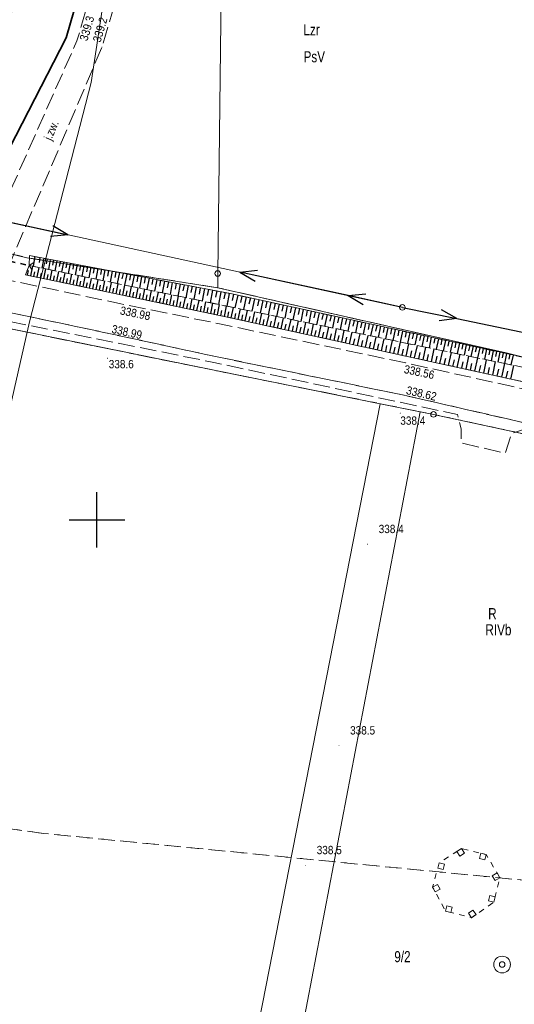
# Model space of a CAD drawing. Header units: metres. Extents: x 7523615 to 7533948, y 5492686 to 5502120.
# Tile 96 of 256: x 7529443 to 7529488, y 5498056 to 5498145. Entities that reach past the tile are written whole.
import ezdxf
from ezdxf.enums import TextEntityAlignment as Align

# ---------------------------------------------------------------- set-up
doc = ezdxf.new("R2010")
doc.units = ezdxf.units.M
for name, pattern in [('1.0_0.5', [1.5, 1, -0.5]), ('1.5_0.5', [2, 1.5, -0.5]), ('219-500', [0]), ('egkk-500', [2, 1.5, -0.5]), ('egug-500', [1, 0.5, -0.5]), ('otda_500', [1, 0.5, -0.5]), ('otkz_500', [1, 0.5, -0.5]), ('suep_nn_500', [0])]:
    doc.linetypes.add(name, pattern=pattern)
doc.layers.get('0').update_dxf_attribs({"color": 2, "lineweight": 5})
doc.styles.get("Standard").update_dxf_attribs({"font": 'Working1250', "width": 0.75})
doc.linetypes.add('902-500', pattern='A,3.75,0,[1,ksztalty.shx,S=0.5,R=0,X=0,Y=0],3.75', length=7.5)

# ---------------------------------------------------------------- blocks, each defined once
blk = doc.blocks.new('203')
at = {"linetype": 'Continuous', "lineweight": 0}
h = blk.add_hatch(color=0, dxfattribs=at)
edge = h.paths.add_edge_path()
edge.add_arc((0, 0), 0.045, 0, 360)
blk = doc.blocks.new('202')
at = {"color": 0, "linetype": 'Continuous', "lineweight": 0}
blk.add_circle((0, 0), 0.25, dxfattribs=at)
blk = doc.blocks.new('US15')
at = {"color": 0, "linetype": 'Continuous', "lineweight": 13}
blk.add_circle((0, 0), 0.25, dxfattribs=at)
blk = doc.blocks.new('IB05')
at = {"color": 0, "linetype": 'Continuous', "lineweight": 13}
for q in [(0.354, 0.354), (0.354, -0.354)]:
    blk.add_line((0, 0), q, dxfattribs=at)
blk = doc.blocks.new('SUEP1')
at = {"color": 0, "linetype": 'Continuous'}
for p, q in [((0, 0), (5, 0)), ((5, 0), (3.5, 0.5)), ((5, 0), (3.5, -0.5)), ((5, 0), (15, 0)), ((15, 0), (13.5, 0.5)), ((15, 0), (13.5, -0.5))]:
    blk.add_line(p, q, dxfattribs=at)
blk = doc.blocks.new('US13')
at = {"color": 0, "linetype": 'Continuous', "lineweight": 13}
for radius in [0.75, 0.25]:
    blk.add_circle((0, 0), radius, dxfattribs=at)
blk = doc.blocks.new('IB10')
at = {"color": 0, "linetype": 'Continuous', "lineweight": 13}
for p, q in [((0, 0), (0, 0.5)), ((0, 0.5), (0.5, 0.5)), ((0, 0), (0.5, 0)), ((0.5, 0), (0.5, 0.5))]:
    blk.add_line(p, q, dxfattribs=at)
blk = doc.blocks.new('PW01')
at = {"linetype": 'Continuous', "lineweight": 13}
h = blk.add_hatch(color=0, dxfattribs=at)
edge = h.paths.add_edge_path()
edge.add_arc((0, 0), 0.045, 0, 360)
blk = doc.blocks.new('RAMKA500K')
at = {"color": 0}
for p, q in [((250, 97.5), (250, 102.5)), ((247.5, 100), (252.5, 100))]:
    blk.add_line(p, q, dxfattribs=at)

msp = doc.modelspace()

# ---------------------------------------------------------------- linework, layer by layer
at = {"layer": '000 Inne (niezydentyfikowane)', "color": 7, "linetype": 'CONTINUOUS', "lineweight": 25, "flags": 128}
for points in [[(7529444.39, 5498123.73), (7529444.23, 5498122.86)], [(7529444.85, 5498123.64), (7529444.77, 5498123.2)], [(7529445.19, 5498123.58), (7529445.02, 5498122.7)], [(7529445.49, 5498123.52), (7529445.41, 5498123.08)], [(7529445.79, 5498123.46), (7529445.62, 5498122.57)], [(7529446.08, 5498123.41), (7529446, 5498122.96)], [(7529446.38, 5498123.35), (7529446.21, 5498122.45)], [(7529446.68, 5498123.29), (7529446.6, 5498122.84)], [(7529446.98, 5498123.24), (7529446.81, 5498122.33)], [(7529447.28, 5498123.18), (7529447.2, 5498122.72)], [(7529447.59, 5498123.12), (7529447.41, 5498122.21)], [(7529447.89, 5498123.07), (7529447.81, 5498122.6)], [(7529443.73, 5498122.05), (7529443.82, 5498122.49)], [(7529444.02, 5498121.99), (7529444.2, 5498122.87)], [(7529444.31, 5498121.93), (7529444.4, 5498122.37)], [(7529444.61, 5498121.87), (7529444.79, 5498122.75)], [(7529444.9, 5498121.81), (7529444.99, 5498122.25)], [(7529445.19, 5498121.74), (7529445.38, 5498122.62)], [(7529445.78, 5498121.62), (7529445.96, 5498122.5)], [(7529446.37, 5498121.5), (7529446.55, 5498122.38)], [(7529446.96, 5498121.38), (7529447.14, 5498122.26)], [(7529447.55, 5498121.25), (7529447.74, 5498122.14)], [(7529448.2, 5498123.01), (7529448.03, 5498122.08)], [(7529448.51, 5498122.95), (7529448.42, 5498122.48)], [(7529448.82, 5498122.89), (7529448.64, 5498121.95)], [(7529449.13, 5498122.83), (7529449.04, 5498122.36)], [(7529449.45, 5498122.77), (7529449.27, 5498121.82)], [(7529449.76, 5498122.71), (7529449.67, 5498122.24)], [(7529450.08, 5498122.65), (7529449.9, 5498121.69)], [(7529450.4, 5498122.59), (7529450.31, 5498122.11)], [(7529450.72, 5498122.53), (7529450.54, 5498121.56)], [(7529451.04, 5498122.47), (7529450.95, 5498121.98)], [(7529451.36, 5498122.41), (7529451.18, 5498121.43)], [(7529451.69, 5498122.35), (7529451.6, 5498121.86)], [(7529452.02, 5498122.29), (7529451.83, 5498121.3)], [(7529452.35, 5498122.22), (7529452.25, 5498121.73)], [(7529452.68, 5498122.16), (7529452.49, 5498121.16)], [(7529445.49, 5498121.68), (7529445.58, 5498122.12)], [(7529446.07, 5498121.56), (7529446.17, 5498122)], [(7529446.66, 5498121.44), (7529446.76, 5498121.88)], [(7529447.25, 5498121.31), (7529447.35, 5498121.76)], [(7529447.85, 5498121.19), (7529447.94, 5498121.63)], [(7529448.14, 5498121.13), (7529448.33, 5498122.02)], [(7529448.44, 5498121.07), (7529448.53, 5498121.51)], [(7529448.74, 5498121), (7529448.92, 5498121.9)], [(7529449.03, 5498120.94), (7529449.13, 5498121.39)], [(7529449.33, 5498120.88), (7529449.52, 5498121.77)], [(7529449.63, 5498120.82), (7529449.72, 5498121.26)], [(7529449.93, 5498120.76), (7529450.11, 5498121.65)], [(7529450.52, 5498120.63), (7529450.71, 5498121.53)], [(7529451.12, 5498120.51), (7529451.31, 5498121.4)], [(7529451.72, 5498120.38), (7529451.91, 5498121.28)], [(7529453.01, 5498122.1), (7529452.92, 5498121.6)], [(7529453.35, 5498122.04), (7529453.15, 5498121.02)], [(7529453.68, 5498121.97), (7529453.59, 5498121.46)], [(7529454.02, 5498121.91), (7529453.83, 5498120.89)], [(7529454.36, 5498121.84), (7529454.26, 5498121.33)], [(7529454.7, 5498121.78), (7529454.51, 5498120.75)], [(7529455.05, 5498121.71), (7529454.95, 5498121.2)], [(7529455.39, 5498121.65), (7529455.19, 5498120.61)], [(7529455.74, 5498121.58), (7529455.64, 5498121.06)], [(7529456.09, 5498121.52), (7529455.89, 5498120.46)], [(7529456.44, 5498121.45), (7529456.34, 5498120.92)], [(7529456.79, 5498121.38), (7529456.59, 5498120.32)], [(7529457.15, 5498121.32), (7529457.05, 5498120.78)], [(7529457.5, 5498121.25), (7529457.3, 5498120.17)], [(7529450.23, 5498120.69), (7529450.32, 5498121.14)], [(7529450.82, 5498120.57), (7529450.92, 5498121.02)], [(7529451.42, 5498120.44), (7529451.52, 5498120.89)], [(7529452.02, 5498120.32), (7529452.12, 5498120.77)], [(7529452.32, 5498120.25), (7529452.51, 5498121.16)], [(7529452.63, 5498120.19), (7529452.72, 5498120.64)], [(7529452.93, 5498120.13), (7529453.12, 5498121.03)], [(7529453.23, 5498120.07), (7529453.32, 5498120.52)], [(7529453.53, 5498120), (7529453.72, 5498120.91)], [(7529453.83, 5498119.94), (7529453.93, 5498120.39)], [(7529454.14, 5498119.88), (7529454.33, 5498120.78)], [(7529454.74, 5498119.75), (7529454.93, 5498120.66)], [(7529455.35, 5498119.62), (7529455.54, 5498120.53)], [(7529455.96, 5498119.5), (7529456.15, 5498120.41)], [(7529457.86, 5498121.18), (7529457.76, 5498120.64)], [(7529458.22, 5498121.11), (7529458.02, 5498120.02)], [(7529458.59, 5498121.05), (7529458.48, 5498120.5)], [(7529458.95, 5498120.98), (7529458.74, 5498119.88)], [(7529459.32, 5498120.91), (7529459.21, 5498120.35)], [(7529459.69, 5498120.84), (7529459.48, 5498119.73)], [(7529460.06, 5498120.77), (7529459.95, 5498120.21)], [(7529460.43, 5498120.7), (7529460.22, 5498119.57)], [(7529460.8, 5498120.63), (7529460.7, 5498120.06)], [(7529461.18, 5498120.56), (7529460.96, 5498119.42)], [(7529461.56, 5498120.48), (7529461.45, 5498119.91)], [(7529461.94, 5498120.41), (7529461.72, 5498119.26)], [(7529454.44, 5498119.81), (7529454.53, 5498120.27)], [(7529455.05, 5498119.69), (7529455.14, 5498120.14)], [(7529455.65, 5498119.56), (7529455.75, 5498120.02)], [(7529456.26, 5498119.43), (7529456.36, 5498119.89)], [(7529456.57, 5498119.37), (7529456.76, 5498120.28)], [(7529456.87, 5498119.3), (7529456.97, 5498119.76)], [(7529457.18, 5498119.24), (7529457.37, 5498120.16)], [(7529457.49, 5498119.18), (7529457.58, 5498119.64)], [(7529457.79, 5498119.11), (7529457.99, 5498120.03)], [(7529458.1, 5498119.05), (7529458.2, 5498119.51)], [(7529458.41, 5498118.98), (7529458.6, 5498119.91)], [(7529459.02, 5498118.86), (7529459.22, 5498119.78)], [(7529459.64, 5498118.73), (7529459.83, 5498119.65)], [(7529460.26, 5498118.6), (7529460.45, 5498119.52)], [(7529462.32, 5498120.33), (7529462.2, 5498119.76)], [(7529462.7, 5498120.25), (7529462.45, 5498119.11)], [(7529463.08, 5498120.17), (7529462.96, 5498119.6)], [(7529463.46, 5498120.09), (7529463.21, 5498118.96)], [(7529463.84, 5498120), (7529463.71, 5498119.44)], [(7529464.21, 5498119.92), (7529463.97, 5498118.8)], [(7529464.59, 5498119.84), (7529464.47, 5498119.28)], [(7529464.96, 5498119.76), (7529464.72, 5498118.64)], [(7529465.33, 5498119.68), (7529465.21, 5498119.12)], [(7529465.7, 5498119.6), (7529465.46, 5498118.49)], [(7529466.07, 5498119.52), (7529465.95, 5498118.97)], [(7529458.71, 5498118.92), (7529458.81, 5498119.38)], [(7529459.33, 5498118.79), (7529459.43, 5498119.25)], [(7529459.95, 5498118.66), (7529460.04, 5498119.13)], [(7529460.57, 5498118.53), (7529460.66, 5498119)], [(7529460.88, 5498118.47), (7529461.07, 5498119.4)], [(7529461.19, 5498118.4), (7529461.28, 5498118.87)], [(7529461.5, 5498118.34), (7529461.7, 5498119.27)], [(7529461.81, 5498118.27), (7529461.91, 5498118.74)], [(7529462.12, 5498118.2), (7529462.33, 5498119.14)], [(7529462.43, 5498118.13), (7529462.54, 5498118.6)], [(7529462.75, 5498118.06), (7529462.96, 5498119.01)], [(7529463.38, 5498117.93), (7529463.59, 5498118.88)], [(7529464.02, 5498117.79), (7529464.23, 5498118.75)], [(7529464.67, 5498117.65), (7529464.88, 5498118.61)], [(7529466.44, 5498119.44), (7529466.2, 5498118.34)], [(7529466.81, 5498119.36), (7529466.69, 5498118.81)], [(7529467.17, 5498119.28), (7529466.94, 5498118.19)], [(7529467.54, 5498119.2), (7529467.42, 5498118.66)], [(7529467.9, 5498119.12), (7529467.67, 5498118.04)], [(7529468.26, 5498119.04), (7529468.15, 5498118.5)], [(7529468.62, 5498118.96), (7529468.39, 5498117.89)], [(7529468.98, 5498118.89), (7529468.87, 5498118.35)], [(7529469.34, 5498118.81), (7529469.11, 5498117.74)], [(7529469.7, 5498118.73), (7529469.58, 5498118.2)], [(7529470.06, 5498118.65), (7529469.82, 5498117.59)], [(7529470.41, 5498118.58), (7529470.29, 5498118.05)], [(7529463.07, 5498118), (7529463.17, 5498118.47)], [(7529463.7, 5498117.86), (7529463.81, 5498118.33)], [(7529464.34, 5498117.72), (7529464.45, 5498118.2)], [(7529464.99, 5498117.57), (7529465.1, 5498118.06)], [(7529465.31, 5498117.5), (7529465.53, 5498118.48)], [(7529465.64, 5498117.43), (7529465.75, 5498117.92)], [(7529465.97, 5498117.36), (7529466.18, 5498118.34)], [(7529466.3, 5498117.29), (7529466.41, 5498117.78)], [(7529466.63, 5498117.22), (7529466.84, 5498118.21)], [(7529467.29, 5498117.07), (7529467.51, 5498118.07)], [(7529467.96, 5498116.93), (7529468.18, 5498117.93)], [(7529468.64, 5498116.78), (7529468.86, 5498117.79)], [(7529470.76, 5498118.5), (7529470.53, 5498117.44)], [(7529471.12, 5498118.42), (7529471, 5498117.9)], [(7529471.47, 5498118.35), (7529471.24, 5498117.3)], [(7529471.82, 5498118.27), (7529471.7, 5498117.75)], [(7529472.16, 5498118.2), (7529471.94, 5498117.15)], [(7529472.51, 5498118.12), (7529472.4, 5498117.6)], [(7529472.86, 5498118.04), (7529472.63, 5498117.01)], [(7529473.2, 5498117.97), (7529473.09, 5498117.45)], [(7529473.55, 5498117.9), (7529473.32, 5498116.87)], [(7529473.89, 5498117.82), (7529473.78, 5498117.31)], [(7529474.23, 5498117.75), (7529474.01, 5498116.73)], [(7529466.96, 5498117.14), (7529467.07, 5498117.64)], [(7529467.63, 5498117), (7529467.74, 5498117.5)], [(7529468.3, 5498116.85), (7529468.41, 5498117.36)], [(7529468.98, 5498116.7), (7529469.09, 5498117.21)], [(7529469.32, 5498116.63), (7529469.54, 5498117.65)], [(7529469.66, 5498116.55), (7529469.77, 5498117.07)], [(7529470, 5498116.48), (7529470.23, 5498117.51)], [(7529470.35, 5498116.4), (7529470.46, 5498116.92)], [(7529470.69, 5498116.33), (7529470.92, 5498117.37)], [(7529471.39, 5498116.18), (7529471.62, 5498117.22)], [(7529472.09, 5498116.02), (7529472.32, 5498117.08)], [(7529472.8, 5498115.87), (7529473.03, 5498116.93)], [(7529474.57, 5498117.67), (7529474.46, 5498117.16)], [(7529474.91, 5498117.6), (7529474.69, 5498116.59)], [(7529475.25, 5498117.53), (7529475.14, 5498117.02)], [(7529475.58, 5498117.45), (7529475.36, 5498116.45)], [(7529475.92, 5498117.38), (7529475.81, 5498116.88)], [(7529476.25, 5498117.31), (7529476.04, 5498116.31)], [(7529476.59, 5498117.23), (7529476.48, 5498116.74)], [(7529476.92, 5498117.16), (7529476.7, 5498116.17)], [(7529477.25, 5498117.09), (7529477.14, 5498116.6)], [(7529477.58, 5498117.02), (7529477.36, 5498116.03)], [(7529477.91, 5498116.95), (7529477.8, 5498116.46)], [(7529478.23, 5498116.88), (7529478.02, 5498115.9)], [(7529478.56, 5498116.81), (7529478.45, 5498116.32)], [(7529471.04, 5498116.25), (7529471.15, 5498116.77)], [(7529471.74, 5498116.1), (7529471.85, 5498116.62)], [(7529472.44, 5498115.95), (7529472.56, 5498116.47)], [(7529473.15, 5498115.79), (7529473.27, 5498116.32)], [(7529473.51, 5498115.71), (7529473.74, 5498116.78)], [(7529473.87, 5498115.63), (7529473.99, 5498116.17)], [(7529474.23, 5498115.56), (7529474.46, 5498116.63)], [(7529474.59, 5498115.48), (7529474.71, 5498116.02)], [(7529474.95, 5498115.4), (7529475.19, 5498116.48)], [(7529475.68, 5498115.24), (7529475.92, 5498116.33)], [(7529476.42, 5498115.08), (7529476.66, 5498116.18)], [(7529477.16, 5498114.91), (7529477.4, 5498116.03)], [(7529478.88, 5498116.74), (7529478.67, 5498115.76)], [(7529479.21, 5498116.66), (7529479.1, 5498116.18)], [(7529479.53, 5498116.59), (7529479.32, 5498115.63)], [(7529479.85, 5498116.52), (7529479.75, 5498116.04)], [(7529480.17, 5498116.46), (7529479.97, 5498115.5)], [(7529480.49, 5498116.39), (7529480.39, 5498115.91)], [(7529480.81, 5498116.32), (7529480.61, 5498115.37)], [(7529481.13, 5498116.25), (7529481.03, 5498115.77)], [(7529481.45, 5498116.18), (7529481.24, 5498115.24)], [(7529481.76, 5498116.11), (7529481.66, 5498115.64)], [(7529482.07, 5498116.04), (7529481.87, 5498115.1)], [(7529482.39, 5498115.97), (7529482.29, 5498115.51)], [(7529475.32, 5498115.32), (7529475.44, 5498115.86)], [(7529476.05, 5498115.16), (7529476.17, 5498115.71)], [(7529476.79, 5498115), (7529476.91, 5498115.55)], [(7529477.53, 5498114.83), (7529477.65, 5498115.39)], [(7529477.91, 5498114.75), (7529478.15, 5498115.87)], [(7529478.28, 5498114.67), (7529478.4, 5498115.23)], [(7529478.66, 5498114.59), (7529478.91, 5498115.72)], [(7529479.04, 5498114.5), (7529479.16, 5498115.07)], [(7529479.42, 5498114.42), (7529479.67, 5498115.56)], [(7529480.18, 5498114.25), (7529480.43, 5498115.4)], [(7529480.95, 5498114.09), (7529481.21, 5498115.24)], [(7529481.73, 5498113.92), (7529481.99, 5498115.08)], [(7529482.7, 5498115.91), (7529482.5, 5498114.98)], [(7529483.01, 5498115.84), (7529482.91, 5498115.38)], [(7529483.32, 5498115.77), (7529483.12, 5498114.85)], [(7529483.63, 5498115.71), (7529483.53, 5498115.24)], [(7529483.94, 5498115.64), (7529483.74, 5498114.72)], [(7529484.24, 5498115.57), (7529484.14, 5498115.11)], [(7529484.55, 5498115.51), (7529484.35, 5498114.59)], [(7529484.85, 5498115.44), (7529484.75, 5498114.98)], [(7529485.15, 5498115.37), (7529484.96, 5498114.47)], [(7529485.46, 5498115.31), (7529485.36, 5498114.86)], [(7529485.76, 5498115.24), (7529485.56, 5498114.34)], [(7529486.06, 5498115.18), (7529485.96, 5498114.73)], [(7529486.36, 5498115.11), (7529486.16, 5498114.22)], [(7529486.66, 5498115.05), (7529486.56, 5498114.6)], [(7529479.8, 5498114.34), (7529479.92, 5498114.91)], [(7529480.57, 5498114.17), (7529480.69, 5498114.75)], [(7529481.34, 5498114), (7529481.47, 5498114.58)], [(7529482.12, 5498113.83), (7529482.25, 5498114.42)], [(7529482.51, 5498113.74), (7529482.77, 5498114.92)], [(7529482.91, 5498113.66), (7529483.04, 5498114.25)], [(7529483.3, 5498113.57), (7529483.56, 5498114.76)], [(7529484.1, 5498113.4), (7529484.36, 5498114.59)], [(7529484.9, 5498113.22), (7529485.16, 5498114.43)], [(7529485.71, 5498113.05), (7529485.97, 5498114.26)], [(7529486.95, 5498114.98), (7529486.76, 5498114.1)], [(7529487.25, 5498114.92), (7529487.15, 5498114.48)], [(7529487.54, 5498114.85), (7529487.35, 5498113.97)], [(7529483.7, 5498113.48), (7529483.83, 5498114.08)], [(7529484.5, 5498113.31), (7529484.63, 5498113.91)], [(7529485.3, 5498113.13), (7529485.43, 5498113.74)], [(7529486.11, 5498112.96), (7529486.25, 5498113.57)], [(7529486.52, 5498112.87), (7529486.79, 5498114.09)], [(7529486.93, 5498112.78), (7529487.07, 5498113.39)], [(7529487.34, 5498112.69), (7529487.61, 5498113.92)]]:
    msp.add_lwpolyline(points, dxfattribs=at)
at = {"layer": '217-kontur klasyfikacyjny', "color": 7, "linetype": 'egkk-500', "lineweight": 18, "flags": 128}
for points in [[(7529437.92, 5498125.01), (7529443.68, 5498123.63)], [(7529443.68, 5498123.63), (7529459.81, 5498121.09)], [(7529459.81, 5498121.09), (7529460.89, 5498120.92)], [(7529460.89, 5498120.92), (7529486.93, 5498115.04)], [(7529461.03, 5498113.39), (7529440.2, 5498117.62)], [(7529486.93, 5498115.04), (7529499.54, 5498111.9)], [(7529475.55, 5498110.47), (7529461.03, 5498113.39)], [(7529479.17, 5498109.74), (7529475.55, 5498110.47)], [(7529480.37, 5498109.5), (7529479.17, 5498109.74)], [(7529498.93, 5498105.51), (7529480.37, 5498109.5)], [(7529445.21, 5498071.72), (7529432.32, 5498073.54)], [(7529491.42, 5498067.22), (7529445.21, 5498071.72)]]:
    msp.add_lwpolyline(points, dxfattribs=at)
at = {"layer": '218-kontur użytku gruntowego', "color": 7, "linetype": 'egug-500', "lineweight": 18, "flags": 128}
for points in [[(7529437.92, 5498125.01), (7529443.68, 5498123.63)], [(7529443.68, 5498123.63), (7529459.81, 5498121.09)], [(7529459.81, 5498121.09), (7529460.89, 5498120.92)], [(7529460.89, 5498120.92), (7529486.93, 5498115.04)], [(7529440.2, 5498117.62), (7529461.03, 5498113.39)], [(7529486.93, 5498115.04), (7529499.54, 5498111.9)], [(7529461.03, 5498113.39), (7529475.55, 5498110.47)], [(7529475.55, 5498110.47), (7529479.17, 5498109.74)], [(7529479.17, 5498109.74), (7529480.37, 5498109.5)], [(7529480.37, 5498109.5), (7529498.93, 5498105.51)], [(7529445.21, 5498071.72), (7529432.32, 5498073.54)], [(7529491.42, 5498067.22), (7529445.21, 5498071.72)]]:
    msp.add_lwpolyline(points, dxfattribs=at)
at = {"layer": '219-działka ewidencyjna', "color": 3, "linetype": '219-500', "lineweight": 18, "flags": 128}
for points in [[(7529461.83, 5498200.42), (7529460.89, 5498122.21)], [(7529437.92, 5498125.01), (7529443.68, 5498123.63)], [(7529409.65, 5498123.83), (7529461.03, 5498113.39)], [(7529443.68, 5498123.63), (7529460.89, 5498120.92)], [(7529460.89, 5498120.92), (7529460.89, 5498122.21)], [(7529460.89, 5498120.92), (7529486.93, 5498115.04)], [(7529486.93, 5498115.04), (7529499.54, 5498111.9)], [(7529461.03, 5498113.39), (7529475.55, 5498110.47)], [(7529459.45, 5498028.46), (7529475.55, 5498110.47)], [(7529463.53, 5498028), (7529479.17, 5498109.74)], [(7529475.55, 5498110.47), (7529479.17, 5498109.74)], [(7529479.17, 5498109.74), (7529480.37, 5498109.5)], [(7529480.37, 5498109.5), (7529498.93, 5498105.51)]]:
    msp.add_lwpolyline(points, dxfattribs=at)
at = {"layer": 'jezdnia', "color": 7, "linetype": '1.5_0.5', "lineweight": 18, "flags": 128}
for points in [[(7529438.96, 5498122.4), (7529448.19, 5498143.17), (7529450.72, 5498151.71), (7529450.86, 5498179.01), (7529452.86, 5498192.96), (7529457.23, 5498207.42), (7529461.38, 5498219.87), (7529463.43, 5498219.31), (7529459.15, 5498206.5), (7529454.99, 5498192.1), (7529452.89, 5498178.98), (7529452.91, 5498150.96), (7529450.44, 5498142.61), (7529441.55, 5498121.71)], [(7529785.93, 5498055.25), (7529788.19, 5498053.07), (7529784.18, 5498046.62), (7529782.41, 5498044.07), (7529778.45, 5498044.14), (7529779.89, 5498045.98), (7529778.9, 5498047.17), (7529777.4, 5498048.31), (7529776.76, 5498048.72), (7529751.34, 5498053.96), (7529724.5, 5498059.44), (7529704.79, 5498063.42), (7529694.01, 5498065.63), (7529678.42, 5498068.99), (7529662.47, 5498072.11), (7529649.53, 5498074.84), (7529638.26, 5498077.16), (7529629.79, 5498079), (7529614.86, 5498082.17), (7529602.97, 5498084.69), (7529585.62, 5498088.33), (7529565.36, 5498092.48), (7529541.14, 5498097.58), (7529516.37, 5498102.83), (7529488.83, 5498108.68), (7529477.7, 5498111.24), (7529460.7, 5498114.72), (7529450.92, 5498116.83), (7529437.26, 5498119.72), (7529432.83, 5498120.56), (7529431.2, 5498120.88), (7529408.14, 5498125.59), (7529402.5, 5498126.77), (7529396.95, 5498128), (7529379.42, 5498131.51), (7529367.63, 5498133.99), (7529361.17, 5498135.3), (7529360.24, 5498135.44), (7529349.14, 5498137.74), (7529345.54, 5498138.49), (7529341.69, 5498139.21), (7529330.62, 5498141.46), (7529317.69, 5498143.99), (7529309.41, 5498145.63), (7529299.42, 5498147.59), (7529284.3, 5498151), (7529270.76, 5498154.05), (7529259.16, 5498156.59), (7529254.28, 5498157.61), (7529244.95, 5498159.31), (7529237.55, 5498160.48), (7529212.53, 5498163.8), (7529199.9, 5498165.44), (7529181.18, 5498167.93), (7529173.38, 5498168.98), (7529169.82, 5498169.37), (7529170.24, 5498172.26), (7529173.9, 5498171.84), (7529175.63, 5498171.6), (7529180.6, 5498170.97), (7529181.38, 5498170.86), (7529195.19, 5498168.92), (7529198.55, 5498168.53), (7529212.85, 5498166.75), (7529238.1, 5498163.35), (7529245.64, 5498162.21), (7529254.52, 5498160.63), (7529259.9, 5498159.49), (7529271.2, 5498156.77), (7529274.65, 5498155.99), (7529281.24, 5498154.48), (7529284.2, 5498153.83), (7529288.55, 5498152.9), (7529299.94, 5498150.46), (7529309.81, 5498148.54), (7529318.07, 5498146.89), (7529330.27, 5498144.53), (7529342.75, 5498142.03), (7529346.11, 5498141.34), (7529370.61, 5498136.35), (7529375.61, 5498135.32), (7529396.72, 5498131.05), (7529402.52, 5498129.86), (7529431.72, 5498123.7), (7529433.67, 5498123.37), (7529438.96, 5498122.4), (7529441.55, 5498121.71), (7529452.14, 5498119.48), (7529461.2, 5498117.64), (7529477.86, 5498114.14), (7529489.67, 5498111.54), (7529517, 5498105.72), (7529541.56, 5498100.49), (7529565.95, 5498095.38), (7529586.13, 5498091.19), (7529602.72, 5498087.74), (7529615.55, 5498085.04), (7529630.32, 5498081.91), (7529650.19, 5498077.71), (7529663.1, 5498075), (7529679.11, 5498071.67), (7529695.33, 5498068.38), (7529705.49, 5498066.35), (7529725.14, 5498062.37), (7529752.25, 5498056.83), (7529778.27, 5498051.95), (7529780.14, 5498051.92), (7529782.01, 5498052.16), (7529783.73, 5498053.07), (7529784.73, 5498053.81)], [(7529367.63, 5498133.99), (7529379.42, 5498131.51), (7529396.95, 5498128), (7529402.5, 5498126.77), (7529408.14, 5498125.59), (7529431.2, 5498120.88), (7529432.83, 5498120.56), (7529437.26, 5498119.72), (7529450.92, 5498116.83), (7529460.7, 5498114.72), (7529477.7, 5498111.24), (7529488.83, 5498108.68), (7529516.37, 5498102.83), (7529541.14, 5498097.58), (7529565.36, 5498092.48), (7529585.62, 5498088.33), (7529602.97, 5498084.69), (7529614.86, 5498082.17), (7529629.79, 5498079), (7529638.26, 5498077.16), (7529649.53, 5498074.84), (7529662.47, 5498072.11), (7529678.42, 5498068.99), (7529694.01, 5498065.63), (7529704.79, 5498063.42), (7529724.5, 5498059.44), (7529751.34, 5498053.96), (7529776.76, 5498048.72), (7529777.4, 5498048.31), (7529778.9, 5498047.17), (7529779.89, 5498045.98), (7529777.17, 5498040.24), (7529776.46, 5498040.46), (7529778.59, 5498045.2), (7529777.83, 5498047), (7529776.42, 5498047.82), (7529774.6, 5498048.49), (7529754.6, 5498052.7), (7529731.36, 5498057.41), (7529708.33, 5498062.17), (7529684.89, 5498066.86), (7529662.31, 5498071.5), (7529638.11, 5498076.49), (7529633.05, 5498076.99), (7529632.08, 5498076.55), (7529628.34, 5498077.47), (7529628.25, 5498078.38), (7529613.75, 5498081.73), (7529589.06, 5498086.82), (7529564.85, 5498091.97), (7529541.07, 5498096.93), (7529539.82, 5498096.6), (7529538.48, 5498094.97), (7529537.08, 5498089.73), (7529534.74, 5498089.99), (7529535.91, 5498096.73), (7529535.05, 5498098.01), (7529516.21, 5498102.19), (7529488.67, 5498108.19), (7529487.43, 5498107.8), (7529486.83, 5498106.01), (7529482.86, 5498106.93), (7529482.85, 5498108.21), (7529482.52, 5498109.49), (7529460.53, 5498114.19), (7529437.97, 5498118.71), (7529436.53, 5498117.85), (7529433.67, 5498118.49), (7529432.27, 5498119.85), (7529407.99, 5498125.02), (7529402.01, 5498125.96), (7529400.38, 5498123.23), (7529397.72, 5498111.27), (7529390.3, 5498113.08), (7529394.56, 5498122.01), (7529396.91, 5498125.21), (7529396.94, 5498127.14), (7529385.23, 5498129.84), (7529367.47, 5498133.4)]]:
    msp.add_lwpolyline(points, close=True, dxfattribs=at)
at = {"layer": 'ogrodzenie trwałe', "color": 7, "linetype": '902-500', "lineweight": 35, "flags": 128}
msp.add_lwpolyline([(7529433.85, 5498210.59), (7529432.83, 5498207.54), (7529444.94, 5498202.76), (7529447.23, 5498200.83), (7529449, 5498198.73), (7529451.44, 5498193.3), (7529449.57, 5498178.8), (7529449.61, 5498151.68), (7529447.23, 5498143.46), (7529440.4, 5498130.22), (7529438.87, 5498127.21)], dxfattribs=at)
at = {"layer": 'przepust', "color": 7, "linetype": 'otkz_500', "lineweight": 35, "flags": 128}
msp.add_lwpolyline([(7529437.23, 5498124.34), (7529443.89, 5498122.93)], dxfattribs=at)
at = {"layer": 'przewód elektroenergetyczny niskiego napięcia', "color": 1, "linetype": 'suep_nn_500', "lineweight": 18, "flags": 128}
for points in [[(7529432.72, 5498128.89), (7529477.56, 5498119.15)], [(7529477.56, 5498119.15), (7529516.77, 5498111.06)]]:
    msp.add_lwpolyline(points, dxfattribs=at)
at = {"layer": 'przewód gazowy', "color": 7, "linetype": 'CONTINUOUS', "lineweight": 18, "flags": 128}
msp.add_lwpolyline([(7529429.02, 5498057.81), (7529437.16, 5498088.28), (7529443.9, 5498117.84), (7529449.47, 5498139.42), (7529451.92, 5498155.53), (7529453.32, 5498177.39), (7529455.67, 5498192.3), (7529458.42, 5498204.17), (7529460.88, 5498215.33), (7529465.36, 5498227.34)], dxfattribs=at)
at = {"layer": 'rów przydrożny (poligon)', "color": 7, "linetype": 'CONTINUOUS', "lineweight": 18, "flags": 128}
msp.add_lwpolyline([(7529538.89, 5498101.52), (7529517.21, 5498106.4), (7529489.85, 5498112.14), (7529461.49, 5498118.34), (7529443.54, 5498122.09), (7529443.89, 5498122.93), (7529443.9, 5498123.82), (7529462.06, 5498120.39), (7529490.28, 5498114.26), (7529517.78, 5498108.36), (7529539.41, 5498103.22), (7529539.26, 5498102.52)], close=True, dxfattribs=at)
at = {"layer": 'skarpa nieumocniona', "color": 7, "linetype": '1.0_0.5', "lineweight": 18, "flags": 128}
for points in [[(7529539.41, 5498103.22), (7529539.26, 5498102.52), (7529517.36, 5498107.4), (7529490.18, 5498113.39), (7529461.64, 5498119.28), (7529443.89, 5498122.93), (7529443.9, 5498123.82), (7529462.06, 5498120.39), (7529490.28, 5498114.26), (7529517.78, 5498108.36)], [(7529539.41, 5498103.22), (7529539.26, 5498102.52), (7529517.36, 5498107.4), (7529490.18, 5498113.39), (7529461.64, 5498119.28), (7529443.89, 5498122.93), (7529443.9, 5498123.82), (7529462.06, 5498120.39), (7529490.28, 5498114.26), (7529517.78, 5498108.36)], [(7529443.89, 5498122.93), (7529461.64, 5498119.28), (7529490.18, 5498113.39), (7529517.36, 5498107.4), (7529539.26, 5498102.52), (7529538.89, 5498101.52), (7529517.21, 5498106.4), (7529489.85, 5498112.14), (7529461.49, 5498118.34), (7529443.54, 5498122.09)], [(7529443.89, 5498122.93), (7529461.64, 5498119.28), (7529490.18, 5498113.39), (7529517.36, 5498107.4), (7529539.26, 5498102.52), (7529538.89, 5498101.52), (7529517.21, 5498106.4), (7529489.85, 5498112.14), (7529461.49, 5498118.34), (7529443.54, 5498122.09)]]:
    msp.add_lwpolyline(points, close=True, dxfattribs=at)
at = {"layer": 'wiata', "color": 7, "linetype": 'otda_500', "lineweight": 18, "flags": 128}
msp.add_lwpolyline([(7529480.88, 5498069.08), (7529480.29, 5498066.89), (7529481.45, 5498064.71), (7529483.8, 5498064.12), (7529485.8, 5498065.51), (7529486.36, 5498067.73), (7529485.12, 5498069.82), (7529482.88, 5498070.36)], close=True, dxfattribs=at)

# ---------------------------------------------------------------- block references
at = {"layer": '202-punkt graniczny', "color": 7, "linetype": 'CONTINUOUS', "lineweight": 18}
for p in [(7529460.89, 5498122.21), (7529480.37, 5498109.5)]:
    msp.add_blockref('202', p, dxfattribs=at)
at = {"layer": '203-punkt graniczny', "color": 3, "linetype": 'CONTINUOUS', "lineweight": 18}
for p in [(7529443.68, 5498123.63), (7529460.89, 5498120.92), (7529486.93, 5498115.04), (7529461.03, 5498113.39), (7529475.55, 5498110.47), (7529479.17, 5498109.74)]:
    msp.add_blockref('203', p, dxfattribs=at)
at = {"layer": 'pikieta naturalna', "color": 7, "linetype": 'CONTINUOUS', "lineweight": 13}
for p in [(7529448.19, 5498143.17), (7529450.44, 5498142.61), (7529450.95, 5498114.57), (7529477.37, 5498109.61), (7529474.42, 5498097.8), (7529471.84, 5498079.64), (7529468.83, 5498068.85)]:
    msp.add_blockref('PW01', p, dxfattribs=at)
at = {"layer": 'pikieta sztuczna', "color": 7, "linetype": 'CONTINUOUS', "lineweight": 13}
for p in [(7529452.14, 5498119.48), (7529450.92, 5498116.83), (7529477.86, 5498114.14), (7529477.7, 5498111.24)]:
    msp.add_blockref('PW01', p, dxfattribs=at)
at = {"layer": 'przepust', "color": 7, "linetype": 'CONTINUOUS', "lineweight": 35, "rotation": 348.046}
msp.add_blockref('IB05', (7529443.89, 5498122.93), dxfattribs=at)
at = {"layer": 'przewód elektroenergetyczny niskiego napięcia', "color": 1, "linetype": 'CONTINUOUS', "lineweight": 18}
for p, rotation in [((7529440.21, 5498135.29), 78.71), ((7529432.72, 5498128.89), 347.745), ((7529477.56, 5498119.15), 167.745), ((7529477.56, 5498119.15), 348.342)]:
    msp.add_blockref('SUEP1', p, dxfattribs=dict(at, rotation=rotation))
at = {"layer": 'studnia zwykła', "color": 7, "linetype": 'CONTINUOUS', "lineweight": 18}
msp.add_blockref('US13', (7529486.56, 5498059.9), dxfattribs=at)
at = {"layer": 'słup przewodów napowietrznych', "color": 7, "linetype": 'CONTINUOUS', "lineweight": 18}
msp.add_blockref('US15', (7529477.56, 5498119.15), dxfattribs=at)
at = {"layer": 'wiata', "color": 7, "linetype": 'CONTINUOUS', "lineweight": 18}
for p, rotation in [((7529482.88, 5498070.36), 212.619), ((7529485.12, 5498069.82), 166.446), ((7529480.88, 5498069.08), 254.922), ((7529486.36, 5498067.73), 120.681), ((7529480.29, 5498066.89), 298.018), ((7529485.8, 5498065.51), 75.842), ((7529481.45, 5498064.71), 345.906), ((7529483.8, 5498064.12), 34.799)]:
    msp.add_blockref('IB10', p, dxfattribs=dict(at, rotation=rotation))
at = {"layer": 'Wstawianie ramki sekcyjnej z opisem', "color": 7, "linetype": 'CONTINUOUS', "lineweight": 13}
msp.add_blockref('RAMKA500K', (7529200, 5498000), dxfattribs=at)

# ---------------------------------------------------------------- texts
at = {"layer": '209-oznaczenie konturu klasyfikacyjnego', "color": 7, "linetype": 'CONTINUOUS', "lineweight": 18, "width": 0.79}
msp.add_text('PsV', height=1, dxfattribs=at).set_placement((7529468.64, 5498141.25))
msp.add_text('RIVb', height=1, dxfattribs=at).set_placement((7529485.05, 5498090.58), align=Align.TOP_LEFT)
at = {"layer": '210-oznaczenie konturu użytku gruntowego', "color": 7, "linetype": 'CONTINUOUS', "lineweight": 18, "width": 0.79}
for s, p in [('Lzr', (7529468.63, 5498143.68)), ('R', (7529485.3, 5498091.04))]:
    msp.add_text(s, height=1, dxfattribs=at).set_placement(p)
at = {"layer": '211-numer działki ewidencyjnej', "color": 3, "linetype": 'CONTINUOUS', "lineweight": 18, "width": 0.79}
msp.add_text('9/2', height=1, dxfattribs=at).set_placement((7529476.83, 5498060.11))
at = {"layer": 'jezdnia-Atr17', "color": 7, "width": 0.9}
msp.add_text('j.zw.', height=0.75, rotation=66.957, dxfattribs=at).set_placement((7529445.87, 5498134.14))
at = {"layer": 'pikieta naturalna-Atr2', "color": 7, "width": 0.9}
for s, rotation, p in [('339.3', 73.498, (7529449.13, 5498143.12)), ('339.2', 73.521, (7529450.32, 5498143))]:
    msp.add_text(s, height=0.75, rotation=rotation, dxfattribs=at).set_placement(p)
for s, p in [('338.6', (7529451.06, 5498113.66)), ('338.4', (7529477.37, 5498108.57)), ('338.4', (7529475.42, 5498098.8)), ('338.5', (7529472.84, 5498080.64)), ('338.5', (7529469.83, 5498069.85))]:
    msp.add_text(s, height=0.75, dxfattribs=at).set_placement(p)
at = {"layer": 'pikieta sztuczna-Atr2', "color": 7, "width": 0.9}
for s, rotation, p in [('338.98', -11.48, (7529452.03, 5498118.53)), ('338.99', 347.825, (7529451.27, 5498116.86)), ('338.56', -11.864, (7529477.65, 5498113.24)), ('338.62', 347.047, (7529477.85, 5498111.34))]:
    msp.add_text(s, height=0.75, rotation=rotation, dxfattribs=at).set_placement(p)

doc.saveas('drawing.dxf')
